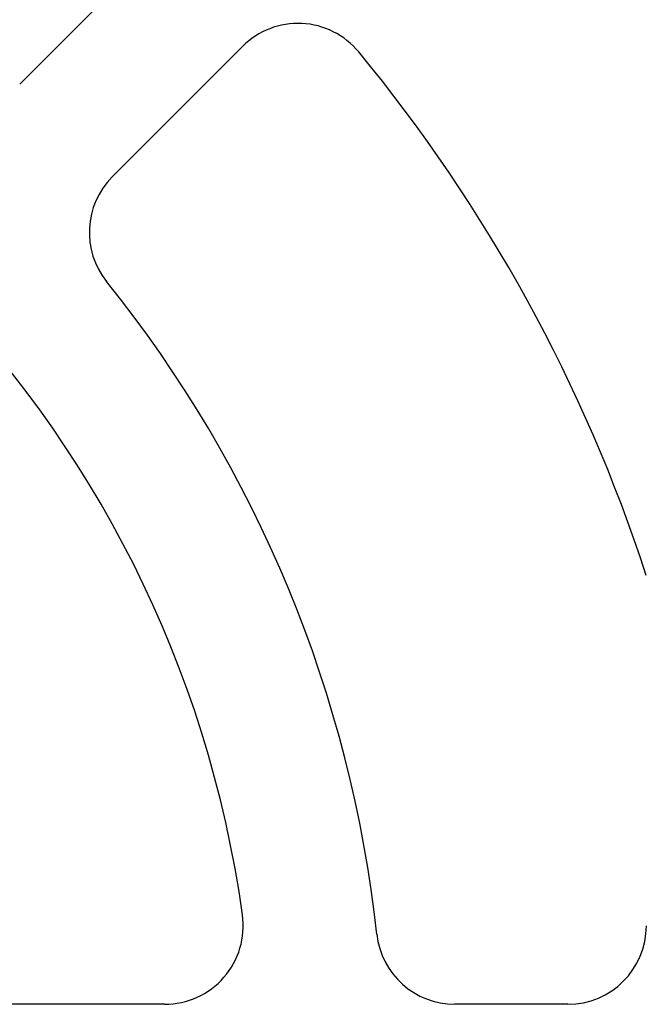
# Model space of a CAD drawing. Header units: millimetres. Extents: x -93 to 0, y 0 to 191.
# Tile 121 of 150: x -23 to -11, y 155 to 173. Entities that reach past the tile are written whole.
import ezdxf

# ---------------------------------------------------------------- set-up
doc = ezdxf.new("R2010")
doc.units = ezdxf.units.MM
doc.layers.add('MAIN-2', color=7, linetype='Continuous')

msp = doc.modelspace()

# ---------------------------------------------------------------- linework, layer by layer
at = {"layer": 'MAIN-2'}
for p, q in [((-23.198, 172.15), (-20.71, 174.638)), ((-18.942, 172.87), (-21.432, 170.38)), ((-18.942, 172.87), (-18.942, 172.87)), ((-16.725, 172.764), (-16.725, 172.764)), ((-23.198, 172.15), (-23.198, 172.15)), ((-21.432, 170.38), (-21.432, 170.38)), ((-21.538, 168.381), (-21.538, 168.381)), ((-18.944, 156.296), (-18.944, 156.296)), ((-11.234, 156.09), (-11.234, 156.09)), ((-16.38, 155.928), (-16.38, 155.928)), ((-20.43, 154.59), (-23.971, 154.59)), ((-20.43, 154.59), (-20.43, 154.59)), ((-12.734, 154.59), (-14.889, 154.59)), ((-14.889, 154.59), (-14.889, 154.59)), ((-12.734, 154.59), (-12.734, 154.59))]:
    msp.add_line(p, q, dxfattribs=at)
for centre, radius, start, end in [((-40.24, 153.34), 21.5, 7.9032, 82.0968), ((-17.882, 171.809), 1.5, 39.5587, 134.9999), ((-40.24, 153.34), 30.5, 18.0097, 39.5587), ((-20.369, 169.322), 1.5, 135.0948, 218.8092), ((-40.24, 153.34), 24, 6.191, 38.8091), ((-20.43, 156.09), 1.5, 270, 7.9032), ((-12.734, 156.09), 1.5, 270, 0), ((-14.889, 156.09), 1.5, 186.191, 270)]:
    msp.add_arc(centre, radius, start, end, dxfattribs=at)

doc.saveas('drawing.dxf')
